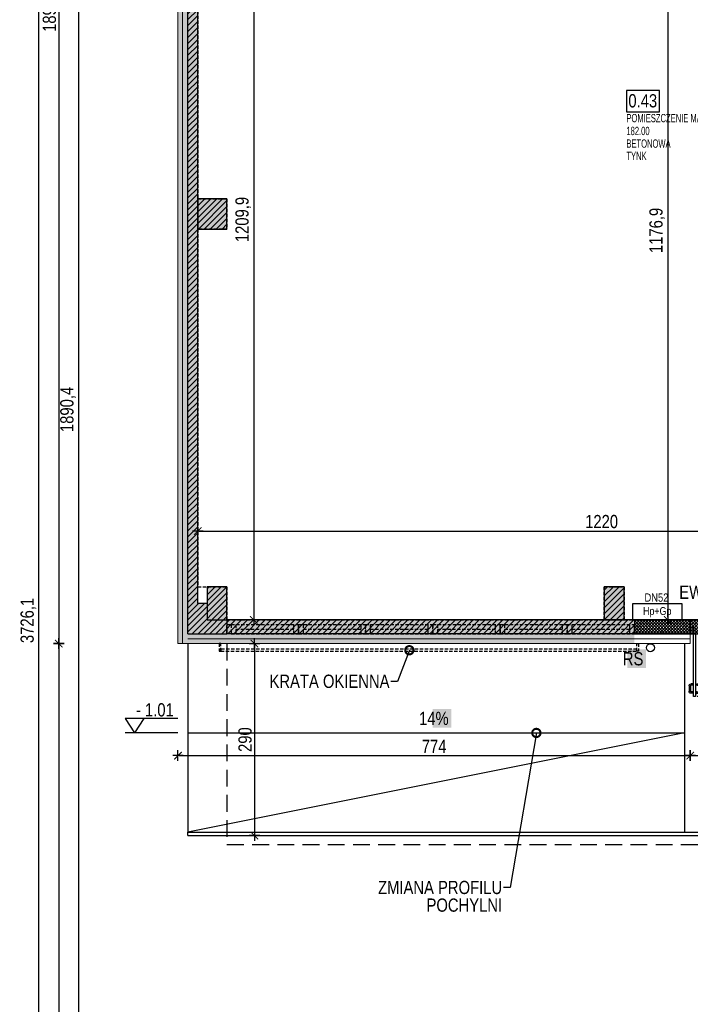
# Model space of a CAD drawing. Header units: millimetres. Extents: x 76192 to 88546, y 19309 to 25840.
# Tile 2 of 61: x 76192 to 77205, y 20811 to 22298. Entities that reach past the tile are written whole.
import ezdxf
from ezdxf import colors
from ezdxf.entities.mleader import LeaderData, LeaderLine
from ezdxf.enums import TextEntityAlignment as Align
from ezdxf.math import Vec2, Vec3

# ---------------------------------------------------------------- set-up
doc = ezdxf.new("R2010")
doc.units = ezdxf.units.MM
doc.set_wipeout_variables(frame=1)
doc.linetypes.add('DASHED', pattern=[0.75, 0.5, -0.25])
doc.linetypes.add('DASHEDX2', pattern=[38.1, 25.4, -12.7])
doc.layers.get('DEFPOINTS').update_dxf_attribs({"lineweight": 9})
for name, color, linetype in [('_HSA_HATCH_WYPEŁNIENIA_PRZEGRÓD', 205, 'Continuous'), ('_HSA_HYDRANTY', 20, 'Continuous'), ('_HSA_KOTY', 150, 'Continuous'), ('_HSA_NUMERACJA POMIESZCZEN', 43, 'Continuous'), ('_HSA_OPIS', 43, 'Continuous'), ('_HSA_PRZERYWANE', 153, 'DASHEDX2'), ('_HSA_SCHODY', 122, 'Continuous'), ('_HSA_STOLARKA_WEWNĘTRZNA', 132, 'Continuous'), ('_HSA_STOLARKA_ZEWNĘTRZNA', 132, 'Continuous'), ('_HSA_WIDOKOWE_CIENKIE', 8, 'Continuous'), ('_HSA_WYM_100', 141, 'Continuous'), ('_HSA_ŚCIANY_CIENKIE', 2, 'Continuous'), ('_HSA_ŚCIANY_KONSTRUKCYJNE', 3, 'Continuous'), ('_HSA_ŚCIANY_MUROWANE', 4, 'Continuous')]:
    doc.layers.add(name, color=color, linetype=linetype)
doc.layers.add('_HSA_IZOLACJA_TERMICZNA', color=2, linetype='Continuous', lineweight=5)
doc.layers.add('_HSA_NUMERACJA POMIESZCZEN POMOC', color=7, linetype='Continuous', true_color=0x38940a, plot=False)
doc.layers.add('_HSA_POWIERZCHNIA_UŻYTKOWA', color=115, linetype='DASHED', plot=False)
doc.styles.add('Arial', font='Arial.ttf')
doc.styles.add('ARIAL_100', font='Arial.ttf', dxfattribs={"width": 0.8, "height": 20})
doc.styles.add('ARIAL_30', font='Arial.ttf', dxfattribs={"width": 0.8, "height": 7})
doc.styles.add('ARIAL_50', font='Arial Narrow.ttf', dxfattribs={"width": 0.8, "height": 10})
doc.linetypes.add('BATTING', pattern='A,0.00254,-2.54,[134,ltypeshp.shx,S=2.54,R=0,X=-2.54,Y=0],-5.08,[134,ltypeshp.shx,S=2.54,R=180,X=2.54,Y=0],-2.54', length=10.16254)
doc.dimstyles.new('WYM_WEWN_100', dxfattribs={"dimtxt": 20, "dimasz": 2, "dimexe": 10, "dimexo": 0, "dimgap": 4, "dimtad": 1, "dimdec": 1, "dimrnd": 0.1, "dimtxsty": 'ARIAL_100', "dimblk": 'Wym-03', "dimcen": 0, "dimdle": 10, "dimse1": 1, "dimse2": 1, "dimclrt": 256, "dimazin": 2, "dimtfac": 1, "dimtdec": 1, "dimtix": 1, "dimtmove": 2, "dimatfit": 0, "dimfxl": 1, "dimtolj": 1, "dimtzin": 0, "dimarcsym": 0})

# ---------------------------------------------------------------- blocks, each defined once
blk = doc.blocks.new('*U410')
at = {"linetype": 'ByBlock', "ltscale": 10}
for p, q in [((0, 14), (101.5, 14)), ((0, 0), (0, 14)), ((0, 0), (101.5, 0)), ((7, 0), (7, 14)), ((7, 7), (94.5, 7)), ((94.5, 14), (94.5, 0)), ((101.5, 14), (101.5, 0))]:
    blk.add_line(p, q, dxfattribs=at)
blk = doc.blocks.new('*U411')
at = {"linetype": 'ByBlock', "ltscale": 10}
for p, q in [((0, 14), (101.5, 14)), ((0, 0), (0, 14)), ((0, 0), (101.5, 0)), ((7, 0), (7, 14)), ((7, 7), (94.5, 7)), ((94.5, 14), (94.5, 0)), ((101.5, 14), (101.5, 0))]:
    blk.add_line(p, q, dxfattribs=at)
blk = doc.blocks.new('*U412')
at = {"linetype": 'ByBlock', "ltscale": 10}
for p, q in [((0, 14), (101.5, 14)), ((0, 0), (0, 14)), ((0, 0), (101.5, 0)), ((7, 0), (7, 14)), ((7, 7), (94.5, 7)), ((94.5, 14), (94.5, 0)), ((101.5, 14), (101.5, 0))]:
    blk.add_line(p, q, dxfattribs=at)
blk = doc.blocks.new('*U413')
at = {"linetype": 'ByBlock', "ltscale": 10}
for p, q in [((0, 14), (101.5, 14)), ((0, 0), (0, 14)), ((0, 0), (101.5, 0)), ((7, 0), (7, 14)), ((7, 7), (94.5, 7)), ((94.5, 14), (94.5, 0)), ((101.5, 14), (101.5, 0))]:
    blk.add_line(p, q, dxfattribs=at)
blk = doc.blocks.new('*U414')
at = {"linetype": 'ByBlock', "ltscale": 10}
for p, q in [((0, 14), (101.5, 14)), ((0, 0), (0, 14)), ((0, 0), (101.5, 0)), ((7, 0), (7, 14)), ((7, 7), (94.5, 7)), ((94.5, 14), (94.5, 0)), ((101.5, 14), (101.5, 0))]:
    blk.add_line(p, q, dxfattribs=at)
blk = doc.blocks.new('*U403')
at = {"linetype": 'ByBlock', "ltscale": 10}
for p, q in [((0, 14), (101.5, 14)), ((0, 0), (0, 14)), ((0, 0), (101.5, 0)), ((7, 0), (7, 14)), ((7, 7), (94.5, 7)), ((94.5, 14), (94.5, 0)), ((101.5, 14), (101.5, 0))]:
    blk.add_line(p, q, dxfattribs=at)
blk = doc.blocks.new('NUMERACJA_POMIESZCZEŃ_200')
blk.add_lwpolyline([(50, 31.9), (0, 31.9), (0, 0), (50, 0)], close=True)
at = {"style": 'ARIAL_100', "width": 0.8}
blk.add_attdef('OPIS_TABELKA', (3, 6.5), '', height=20, dxfattribs=at)
at = {"layer": '_HSA_NUMERACJA POMIESZCZEN POMOC', "style": 'ARIAL_50', "width": 0.8}
for tag, p in [('NAZWA', (0, -15.9)), ('POWIERZCHNIA', (0, -35.3)), ('POSADZKA', (0, -54.4)), ('SUFIT', (0, -73.1))]:
    blk.add_attdef(tag, p, '', height=12.5, dxfattribs=at)
blk = doc.blocks.new('hydrant+gasnica')
blk.add_wipeout([(0, 25), (74, 25), (74, 0), (0, 0)])
blk.add_lwpolyline([(0, 25), (74, 25), (74, 0), (0, 0), (0, 25)])
at = {"style": 'Arial', "width": 0.8}
blk.add_text('Hp+Gp', height=12, dxfattribs=at).set_placement((37, 7.5), align=Align.CENTER)
blk = doc.blocks.new('KOTA')
for p in [(-28, 43.4), (28, 43.4)]:
    blk.add_line(p, (0, 0))
blk.add_lwpolyline([(131.6, 43.4), (-28, 43.4)])
at = {"style": 'Arial', "width": 0.8}
blk.add_attdef('0000', (4.6, 49.9), '', height=40, dxfattribs=at)
blk = doc.blocks.new('*U525')
for p, q in [((4.2, 90), (1.1, 90)), ((4.2, 91.25), (5, 91.25)), ((4.2, 86.75), (4.2, 91.25)), ((8.725, 91.25), (7.925, 91.25)), ((8.725, 86.75), (8.725, 91.25)), ((8.725, 90), (11.825, 90)), ((-1.9, 78.86), (-1.9, 87)), ((0.1, 78.86), (0.1, 87)), ((4.2, 88), (1.1, 88)), ((3.2, 77.86), (1.1, 77.86)), ((3.2, 75.86), (1.1, 75.86)), ((3.2, 75.86), (3.2, 77.86)), ((5, 86.75), (4.2, 86.75)), ((7.925, 86.75), (8.725, 86.75)), ((8.725, 88), (11.825, 88)), ((9.725, 75.86), (9.725, 77.86)), ((9.725, 77.86), (11.825, 77.86)), ((9.725, 75.86), (11.825, 75.86)), ((12.825, 78.86), (12.825, 87)), ((14.825, 78.86), (14.825, 87))]:
    blk.add_line(p, q)
for points in [[(5, 0), (7.925, 0), (7.925, 95), (5, 95)], [(1, 0), (1, -10), (5, -10), (5, 0)], [(100, 0), (100, -10), (104, -10), (104, 0)]]:
    blk.add_lwpolyline(points, close=True)
for points in [[(0, 0), (0, -10)], [(105, 0), (105, -10)]]:
    blk.add_lwpolyline(points)
for centre, radius, start, end in [((1.1, 87), 3, 90, 180), ((11.825, 87), 3, 0, 90), ((1.1, 78.86), 3, 180, 270), ((1.1, 87), 1, 90, 180), ((1.1, 78.86), 1, 180, 270), ((11.825, 87), 1, 0, 90), ((11.825, 78.86), 3, 270, 0), ((11.825, 78.86), 1, 270, 0)]:
    blk.add_arc(centre, radius, start, end)
at = {"linetype": 'DASHED', "ltscale": 25}
blk.add_arc((5, 0), 95, 0, 90, dxfattribs=at)
blk = doc.blocks.new('_DotSmall')
at = {"color": 0, "linetype": 'ByBlock', "const_width": 0.5}
blk.add_lwpolyline([(-0.0625, 0, 1), (0.0625, 0, 1)], format="xyb", close=True, dxfattribs=at)
blk = doc.blocks.new('Wym-03')
for p, q in [((-4, 0), (4, 0)), ((0, 4), (0, -4))]:
    blk.add_line(p, q)
blk.add_lwpolyline([(-2.83, -2.83, 0.8, 0.8, 0), (2.83, 2.83, 0.05, 0.05, 0)], format="xyseb")
blk = doc.blocks.new('*D693')
at = {"layer": '_HSA_WYM_100', "color": 0, "lineweight": -2}
blk.add_line((78045.8, 19377.4), (77122.8, 19377.4), dxfattribs=at)
at = {"layer": 'DEFPOINTS', "color": 0}
for p in [(77120.8, 21370.5), (78047.8, 21370.5), (77120.8, 19377.4)]:
    blk.add_point(p, dxfattribs=at)
at = {"layer": '_HSA_WYM_100', "color": 0, "lineweight": -2, "xscale": 2, "yscale": 2, "zscale": 2, "rotation": 180}
blk.add_blockref('Wym-03', (77120.8, 19377.4), dxfattribs=at)
at = {"layer": '_HSA_WYM_100', "color": 0, "lineweight": -2, "xscale": 2, "yscale": 2, "zscale": 2}
blk.add_blockref('Wym-03', (78047.8, 19377.4), dxfattribs=at)
at = {"layer": '_HSA_WYM_100', "insert": (77584.3, 19391.6), "char_height": 20, "attachment_point": 5, "style": 'ARIAL_100'}
blk.add_mtext('\\A1;927', dxfattribs=at)
blk = doc.blocks.new('*D694')
at = {"layer": '_HSA_WYM_100', "color": 0, "lineweight": -2}
blk.add_line((77118.8, 19377.4), (76433.3, 19377.4), dxfattribs=at)
at = {"layer": 'DEFPOINTS', "color": 0}
for p in [(77120.8, 21370.5), (76431.3, 21355.5), (76431.3, 19377.4)]:
    blk.add_point(p, dxfattribs=at)
at = {"layer": '_HSA_WYM_100', "color": 0, "lineweight": -2, "xscale": 2, "yscale": 2, "zscale": 2, "rotation": 180}
blk.add_blockref('Wym-03', (76431.3, 19377.4), dxfattribs=at)
at = {"layer": '_HSA_WYM_100', "color": 0, "lineweight": -2, "xscale": 2, "yscale": 2, "zscale": 2}
blk.add_blockref('Wym-03', (77120.8, 19377.4), dxfattribs=at)
at = {"layer": '_HSA_WYM_100', "insert": (76776.1, 19393.4), "char_height": 20, "attachment_point": 5, "style": 'ARIAL_100'}
blk.add_mtext('\\A1;689,5', dxfattribs=at)
blk = doc.blocks.new('*D697')
at = {"layer": '_HSA_WYM_100', "color": 0, "lineweight": -2}
blk.add_line((86737.3, 19347.4), (76433.3, 19347.4), dxfattribs=at)
at = {"layer": 'DEFPOINTS', "color": 0}
for p in [(76431.3, 21355.5), (86739.3, 19527.4), (76431.3, 19347.4)]:
    blk.add_point(p, dxfattribs=at)
at = {"layer": '_HSA_WYM_100', "color": 0, "lineweight": -2, "xscale": 2, "yscale": 2, "zscale": 2, "rotation": 180}
blk.add_blockref('Wym-03', (76431.3, 19347.4), dxfattribs=at)
at = {"layer": '_HSA_WYM_100', "color": 0, "lineweight": -2, "xscale": 2, "yscale": 2, "zscale": 2}
blk.add_blockref('Wym-03', (86739.3, 19347.4), dxfattribs=at)
at = {"layer": '_HSA_WYM_100', "insert": (81585.3, 19361.6), "char_height": 20, "attachment_point": 5, "style": 'ARIAL_100'}
blk.add_mtext('\\A1;10308', dxfattribs=at)
blk = doc.blocks.new('*D726')
at = {"layer": '_HSA_WYM_100', "color": 0, "lineweight": -2}
blk.add_line((76281.3, 20766.1), (76281.3, 22652.5), dxfattribs=at)
at = {"layer": 'DEFPOINTS', "color": 0}
for p in [(76281.3, 22654.5), (76431.3, 22654.5), (86739.3, 20764.1)]:
    blk.add_point(p, dxfattribs=at)
at = {"layer": '_HSA_WYM_100', "color": 0, "lineweight": -2, "xscale": 2, "yscale": 2, "zscale": 2}
for p, rotation in [((76281.3, 22654.5), 90), ((76281.3, 20764.1), 270)]:
    blk.add_blockref('Wym-03', p, dxfattribs=dict(at, rotation=rotation))
at = {"layer": '_HSA_WYM_100', "insert": (76265.3, 21709.3), "char_height": 20, "attachment_point": 5, "rotation": 90, "style": 'ARIAL_100'}
blk.add_mtext('\\A1;1890,4', dxfattribs=at)
blk = doc.blocks.new('*D729')
at = {"layer": '_HSA_WYM_100', "color": 0, "lineweight": -2}
blk.add_line((76251.3, 23251.5), (76251.3, 21357.5), dxfattribs=at)
at = {"layer": 'DEFPOINTS', "color": 0}
for p in [(76431.3, 23253.5), (76251.3, 21355.5), (76431.3, 21355.5)]:
    blk.add_point(p, dxfattribs=at)
at = {"layer": '_HSA_WYM_100', "color": 0, "lineweight": -2, "xscale": 2, "yscale": 2, "zscale": 2}
for p, rotation in [((76251.3, 23253.5), 90), ((76251.3, 21355.5), 270)]:
    blk.add_blockref('Wym-03', p, dxfattribs=dict(at, rotation=rotation))
at = {"layer": '_HSA_WYM_100', "insert": (76237.1, 22304.5), "char_height": 20, "attachment_point": 5, "rotation": 90, "style": 'ARIAL_100'}
blk.add_mtext('\\A1;1898', dxfattribs=at)
blk = doc.blocks.new('*D730')
at = {"layer": '_HSA_WYM_100', "color": 0, "lineweight": -2}
blk.add_line((76251.3, 21353.5), (76251.3, 19529.4), dxfattribs=at)
at = {"layer": 'DEFPOINTS', "color": 0}
for p in [(76431.3, 21355.5), (76251.3, 19527.4), (86739.3, 19527.4)]:
    blk.add_point(p, dxfattribs=at)
at = {"layer": '_HSA_WYM_100', "color": 0, "lineweight": -2, "xscale": 2, "yscale": 2, "zscale": 2}
for p, rotation in [((76251.3, 21355.5), 90), ((76251.3, 19527.4), 270)]:
    blk.add_blockref('Wym-03', p, dxfattribs=dict(at, rotation=rotation))
at = {"layer": '_HSA_WYM_100', "insert": (76235.3, 20441.5), "char_height": 20, "attachment_point": 5, "rotation": 90, "style": 'ARIAL_100'}
blk.add_mtext('\\A1;1828,1', dxfattribs=at)
blk = doc.blocks.new('*D723')
at = {"layer": '_HSA_WYM_100', "color": 0, "lineweight": -2}
blk.add_line((76221.3, 19529.4), (76221.3, 23251.5), dxfattribs=at)
at = {"layer": 'DEFPOINTS', "color": 0}
for p in [(76221.3, 23253.5), (76251.3, 23253.5), (76251.3, 19527.4)]:
    blk.add_point(p, dxfattribs=at)
at = {"layer": '_HSA_WYM_100', "color": 0, "lineweight": -2, "xscale": 2, "yscale": 2, "zscale": 2}
for p, rotation in [((76221.3, 23253.5), 89.99999999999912), ((76221.3, 19527.4), 269.9999999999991)]:
    blk.add_blockref('Wym-03', p, dxfattribs=dict(at, rotation=rotation))
at = {"layer": '_HSA_WYM_100', "insert": (76205.3, 21390.5), "char_height": 20, "attachment_point": 5, "rotation": 90, "style": 'ARIAL_100'}
blk.add_mtext('\\A1;3726,1', dxfattribs=at)
blk = doc.blocks.new('*D731')
at = {"layer": '_HSA_WYM_100', "color": 0, "lineweight": -2}
blk.add_line((76433.3, 21186.3), (77203.3, 21186.3), dxfattribs=at)
at = {"layer": 'DEFPOINTS', "color": 0}
for p in [(76431.3, 21355.5), (77205.3, 21355.5), (77205.3, 21186.3)]:
    blk.add_point(p, dxfattribs=at)
at = {"layer": '_HSA_WYM_100', "color": 0, "lineweight": -2, "xscale": 2, "yscale": 2, "zscale": 2}
for p, rotation in [((76431.3, 21186.3), 179.9999999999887), ((77205.3, 21186.3), 359.9999999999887)]:
    blk.add_blockref('Wym-03', p, dxfattribs=dict(at, rotation=rotation))
at = {"layer": '_HSA_WYM_100', "insert": (76818.3, 21200.3), "char_height": 20, "attachment_point": 5, "style": 'ARIAL_100'}
blk.add_mtext('\\A1;774', dxfattribs=at)
blk = doc.blocks.new('*D732')
at = {"layer": '_HSA_WYM_100', "color": 0, "lineweight": -2}
blk.add_line((77207.3, 21186.3), (77308.3, 21186.3), dxfattribs=at)
at = {"layer": 'DEFPOINTS', "color": 0}
for p in [(77205.3, 21355.5), (77310.3, 21355.5), (77310.3, 21186.3)]:
    blk.add_point(p, dxfattribs=at)
at = {"layer": '_HSA_WYM_100', "color": 0, "lineweight": -2, "xscale": 2, "yscale": 2, "zscale": 2}
for p, rotation in [((77205.3, 21186.3), 179.9999999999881), ((77310.3, 21186.3), 359.9999999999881)]:
    blk.add_blockref('Wym-03', p, dxfattribs=dict(at, rotation=rotation))
at = {"layer": '_HSA_WYM_100', "insert": (77257.8, 21200.5), "char_height": 20, "attachment_point": 5, "style": 'ARIAL_100'}
blk.add_mtext('\\A1;105', dxfattribs=at)
blk = doc.blocks.new('*U832')
at = {"linetype": 'ByBlock', "ltscale": 10}
for points in [[(-3.1, 0), (-6, 0), (-6, 11.4), (-3.1, 11.4)], [(-3.1, 11.4), (625, 11.4), (625, 8.2), (-3.1, 8.2)], [(627.5, 11.4), (625, 11.4), (625, 0), (627.5, 0)]]:
    blk.add_lwpolyline(points, close=True, dxfattribs=at)
blk = doc.blocks.new('*D1050')
at = {"layer": '_HSA_WYM_100', "color": 0, "lineweight": -2}
blk.add_line((76545.9, 22599.1), (76545.9, 21393.2), dxfattribs=at)
at = {"layer": 'DEFPOINTS', "color": 0}
for p in [(76505.3, 22601.1), (76505.3, 21391.2), (76545.9, 21391.2)]:
    blk.add_point(p, dxfattribs=at)
at = {"layer": '_HSA_WYM_100', "color": 0, "lineweight": -2, "xscale": 2, "yscale": 2, "zscale": 2}
for p, rotation in [((76545.9, 22601.1), 90), ((76545.9, 21391.2), 270)]:
    blk.add_blockref('Wym-03', p, dxfattribs=dict(at, rotation=rotation))
at = {"layer": '_HSA_WYM_100', "insert": (76529.9, 21996.2), "char_height": 20, "attachment_point": 5, "rotation": 90, "style": 'ARIAL_100'}
blk.add_mtext('\\A1;1209,9', dxfattribs=at)
blk = doc.blocks.new('*D1052')
at = {"layer": '_HSA_WYM_100', "color": 0, "lineweight": -2}
blk.add_line((77171.3, 22566.1), (77171.3, 21393.2), dxfattribs=at)
at = {"layer": 'DEFPOINTS', "color": 0}
for p in [(77105.3, 22568.1), (77171.3, 21391.2), (77171.3, 21391.2)]:
    blk.add_point(p, dxfattribs=at)
at = {"layer": '_HSA_WYM_100', "color": 0, "lineweight": -2, "xscale": 2, "yscale": 2, "zscale": 2}
for p, rotation in [((77171.3, 22568.1), 90), ((77171.3, 21391.2), 270)]:
    blk.add_blockref('Wym-03', p, dxfattribs=dict(at, rotation=rotation))
at = {"layer": '_HSA_WYM_100', "insert": (77155.3, 21979.7), "char_height": 20, "attachment_point": 5, "rotation": 90, "style": 'ARIAL_100'}
blk.add_mtext('\\A1;1176,9', dxfattribs=at)
blk = doc.blocks.new('*D1057')
at = {"layer": '_HSA_WYM_100', "color": 0, "lineweight": -2}
blk.add_line((76546.9, 21353.5), (76546.9, 21067.5), dxfattribs=at)
at = {"layer": 'DEFPOINTS', "color": 0}
for p in [(76446.3, 21355.5), (76446.3, 21065.5), (76546.9, 21065.5)]:
    blk.add_point(p, dxfattribs=at)
at = {"layer": '_HSA_WYM_100', "color": 0, "lineweight": -2, "xscale": 2, "yscale": 2, "zscale": 2}
for p, rotation in [((76546.9, 21355.5), 90), ((76546.9, 21065.5), 270)]:
    blk.add_blockref('Wym-03', p, dxfattribs=dict(at, rotation=rotation))
at = {"layer": '_HSA_WYM_100', "insert": (76532.7, 21210.5), "char_height": 20, "attachment_point": 5, "rotation": 90, "style": 'ARIAL_100'}
blk.add_mtext('\\A1;290', dxfattribs=at)
blk = doc.blocks.new('*D1058')
at = {"layer": '_HSA_WYM_100', "color": 0, "lineweight": -2}
blk.add_line((76463.3, 21525.6), (77679.3, 21525.6), dxfattribs=at)
at = {"layer": 'DEFPOINTS', "color": 0}
for p in [(77681.3, 21525.6), (76461.3, 21416.2), (77681.3, 21416.2)]:
    blk.add_point(p, dxfattribs=at)
at = {"layer": '_HSA_WYM_100', "color": 0, "lineweight": -2, "xscale": 2, "yscale": 2, "zscale": 2}
for p, rotation in [((76461.3, 21525.6), 180.000000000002), ((77681.3, 21525.6), 2.050237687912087e-12)]:
    blk.add_blockref('Wym-03', p, dxfattribs=dict(at, rotation=rotation))
at = {"layer": '_HSA_WYM_100', "insert": (77071.3, 21539.8), "char_height": 20, "attachment_point": 5, "style": 'ARIAL_100'}
blk.add_mtext('\\A1;1220', dxfattribs=at)

msp = doc.modelspace()

# ---------------------------------------------------------------- hatches: boundary and pattern name
at = {"layer": '_HSA_HATCH_WYPEŁNIENIA_PRZEGRÓD'}
h = msp.add_hatch(color=256, dxfattribs=at)
h.paths.add_polyline_path([(76484.33, 23166.14), (76475.33, 23166.14), (76475.33, 23216.14), (76490.33, 23216.14), (76490.33, 23253.53), (76431.33, 23253.53), (76431.33, 22814.53), (76484.33, 22814.53)])
h.paths.add_polyline_path([(76461.33, 22627.39), (76484.33, 22627.39), (76484.33, 22654.53), (76431.33, 22654.53), (76431.33, 21355.53), (76505.33, 21355.53), (76505.33, 21391.25), (76475.33, 21391.25), (76475.33, 21416.25), (76461.33, 21416.25)])
h.paths.add_polyline_path([(77105.33, 21441.25), (77075.33, 21441.25), (77075.33, 21391.25), (77105.33, 21391.25)])
h.paths.add_polyline_path([(76505.33, 21441.25), (76475.33, 21441.25), (76475.33, 21391.25), (76505.33, 21391.25)], flags=17)
h.paths.add_polyline_path([(76505.33, 22027.39), (76461.33, 22027.39), (76461.33, 21981.67), (76505.33, 21981.67)], flags=17)
h.paths.add_polyline_path([(76505.33, 22627.39), (76461.33, 22627.39), (76461.33, 22581.67), (76505.33, 22581.67)], flags=17)
h.paths.add_polyline_path([(76505.33, 23216.14), (76475.33, 23216.14), (76475.33, 23166.14), (76484.33, 23166.14), (76505.33, 23166.14)])
h.paths.add_polyline_path([(77105.33, 23216.14), (77075.33, 23216.14), (77075.33, 23166.14), (77105.33, 23166.14)])
h.paths.add_polyline_path([(77112.33, 22619.11), (77075.33, 22619.11), (77075.33, 22568.14), (77112.33, 22568.14)])
h.paths.add_polyline_path([(77075.33, 22619.11), (76709.33, 22619.11), (76709.33, 22654.53), (76684.33, 22654.53), (76684.33, 22619.11), (76505.33, 22619.11), (76505.33, 22601.11), (76696.33, 22601.11), (77075.33, 22601.11)])
h.paths.add_polyline_path([(76709.33, 22864.11), (76484.33, 22864.11), (76484.33, 22839.11), (76684.33, 22839.11), (76684.33, 22804.53), (76709.33, 22804.53)])
h.paths.add_polyline_path([(77099.33, 23166.14), (77081.33, 23166.14), (77081.33, 22619.11), (77099.33, 22619.11)])
h.paths.add_polyline_path([(77120.83, 21355.53), (77120.83, 21391.25), (76505.33, 21391.25), (76505.33, 21355.53)])
h = msp.add_hatch(dxfattribs=at)
h.set_pattern_fill('ANSI31', color=256, scale=2, style=0)
h.set_pattern_definition([(45, (16000, 0), (-4.49012806, 4.49012806), [])])
h.paths.add_polyline_path([(76484.33, 23166.14), (76475.33, 23166.14), (76475.33, 23216.14), (76490.33, 23216.14), (76490.33, 23238.53), (76446.33, 23238.53), (76446.33, 22814.53), (76484.33, 22814.53)])
h.paths.add_polyline_path([(76461.33, 22627.39), (76484.33, 22627.39), (76484.33, 22654.53), (76446.33, 22654.53), (76446.33, 21370.53), (76505.33, 21370.53), (76505.33, 21391.25), (76475.33, 21391.25), (76475.33, 21416.25), (76461.33, 21416.25)])
h.paths.add_polyline_path([(77105.33, 21441.25), (77075.33, 21441.25), (77075.33, 21391.25), (77105.33, 21391.25)])
h.paths.add_polyline_path([(76505.33, 21441.25), (76475.33, 21441.25), (76475.33, 21391.25), (76505.33, 21391.25)], flags=17)
h.paths.add_polyline_path([(76505.33, 22027.39), (76461.33, 22027.39), (76461.33, 21981.67), (76505.33, 21981.67)], flags=17)
h.paths.add_polyline_path([(76505.33, 22627.39), (76461.33, 22627.39), (76461.33, 22581.67), (76505.33, 22581.67)], flags=17)
h.paths.add_polyline_path([(76505.33, 23216.14), (76475.33, 23216.14), (76475.33, 23166.14), (76484.33, 23166.14), (76505.33, 23166.14)])
h.paths.add_polyline_path([(77105.33, 23216.14), (77075.33, 23216.14), (77075.33, 23166.14), (77105.33, 23166.14)])
h.paths.add_polyline_path([(77112.33, 22619.11), (77075.33, 22619.11), (77075.33, 22568.14), (77112.33, 22568.14)])
h.paths.add_polyline_path([(77075.33, 22619.11), (76709.33, 22619.11), (76709.33, 22654.53), (76684.33, 22654.53), (76684.33, 22619.11), (76505.33, 22619.11), (76505.33, 22601.11), (76696.33, 22601.11), (77075.33, 22601.11)])
h.paths.add_polyline_path([(76709.33, 22864.11), (76484.33, 22864.11), (76484.33, 22839.11), (76684.33, 22839.11), (76684.33, 22804.53), (76709.33, 22804.53)])
h.paths.add_polyline_path([(77099.33, 23166.14), (77081.33, 23166.14), (77081.33, 22619.11), (77099.33, 22619.11)])
h.paths.add_polyline_path([(77205.33, 21370.53), (77205.33, 21391.25), (76505.33, 21391.25), (76505.33, 21370.53)])
h.paths.add_polyline_path([(77310.33, 21391.25), (77310.33, 21370.53), (77360.33, 21370.53), (77360.33, 21391.25)])

# ---------------------------------------------------------------- linework, layer by layer
at = {"layer": '_HSA_IZOLACJA_TERMICZNA', "ltscale": 0.1}
for p, q in [((76431.33, 21355.53), (76431.33, 22654.53)), ((77205.33, 21355.53), (77205.33, 21370.53)), ((76431.33, 21355.53), (77205.33, 21355.53))]:
    msp.add_line(p, q, dxfattribs=at)
at = {"layer": '_HSA_IZOLACJA_TERMICZNA', "linetype": 'BATTING', "ltscale": 0.1}
for p, q in [((76438.33, 21355.53), (76438.33, 22654.53)), ((76446.33, 21362.53), (77205.33, 21362.53))]:
    msp.add_line(p, q, dxfattribs=at)
at = {"layer": '_HSA_KOTY'}
msp.add_line((76431.33, 21220.53), (76351.53, 21220.53), dxfattribs=at)
at = {"layer": '_HSA_PRZERYWANE'}
msp.add_lwpolyline([(76505.33, 21355.53), (76505.33, 21052.11), (86739.33, 21052.11)], dxfattribs=at)
at = {"layer": '_HSA_SCHODY'}
for p, q in [((76446.33, 21355.53), (76446.33, 21070.53)), ((77196.33, 21355.53), (77196.33, 21070.53)), ((76446.33, 21220.53), (77196.33, 21220.53)), ((77196.33, 21220.53), (76446.33, 21070.53)), ((76446.33, 21070.53), (79295.83, 21070.53)), ((76446.33, 21065.53), (76446.33, 21070.53)), ((76446.33, 21065.53), (78900.83, 21065.53))]:
    msp.add_line(p, q, dxfattribs=at)
at = {"layer": '_HSA_STOLARKA_ZEWNĘTRZNA', "linetype": 'DASHED', "ltscale": 10}
msp.add_lwpolyline([(76511.83, 21370.53), (76505.33, 21370.53), (76505.33, 21384.53), (76511.83, 21384.53)], close=True, dxfattribs=at)
at = {"layer": '_HSA_ŚCIANY_CIENKIE'}
msp.add_circle((77145.08, 21349.35), 6, dxfattribs=at)
at = {"layer": '_HSA_ŚCIANY_KONSTRUKCYJNE'}
for points in [[(76461.33, 21981.67), (76505.33, 21981.67), (76505.33, 22027.39), (76461.33, 22027.39)], [(76475.33, 21391.25), (76505.33, 21391.25), (76505.33, 21441.25), (76475.33, 21441.25)], [(77075.33, 21391.25), (77105.33, 21391.25), (77105.33, 21441.25), (77075.33, 21441.25)]]:
    msp.add_lwpolyline(points, close=True, dxfattribs=at)
at = {"layer": '_HSA_ŚCIANY_MUROWANE', "ltscale": 0.07}
for p, q in [((76446.33, 21370.53), (76446.33, 22654.53)), ((76461.33, 21416.25), (76461.33, 22627.39)), ((76475.33, 21416.25), (76461.33, 21416.25)), ((76505.33, 21391.25), (76505.33, 21370.53)), ((77205.33, 21370.53), (77205.33, 21391.25)), ((76446.33, 21370.53), (76505.33, 21370.53)), ((77205.33, 21370.53), (76505.33, 21370.53))]:
    msp.add_line(p, q, dxfattribs=at)

# ---------------------------------------------------------------- block references
at = {"layer": '_HSA_KOTY', "xscale": 0.5, "yscale": 0.5, "zscale": 0.5}
msp.add_blockref('KOTA', (76365.53, 21220.53), dxfattribs=at).add_auto_attribs({'0000': '- 1.01'})
at = {"layer": '_HSA_NUMERACJA POMIESZCZEN', "linetype": 'Continuous'}
msp.add_blockref('NUMERACJA_POMIESZCZEŃ_200', (77108.76, 22159.08), dxfattribs=at).add_auto_attribs({'SUFIT': 'TYNK', 'POSADZKA': 'BETONOWA', 'POWIERZCHNIA': '182.00', 'NAZWA': 'POMIESZCZENIE MAGAZYNOWE', 'OPIS_TABELKA': '0.43'})
at = {"layer": '_HSA_STOLARKA_WEWNĘTRZNA', "xscale": -1, "rotation": 180}
msp.add_blockref('*U525', (77205.33, 21370.53), dxfattribs=at)
at = {"layer": '_HSA_STOLARKA_ZEWNĘTRZNA', "linetype": 'DASHED', "ltscale": 10, "xscale": -1, "rotation": 180}
for name, p in [('*U403', (76511.83, 21384.53)), ('*U414', (76613.33, 21384.53)), ('*U413', (76714.83, 21384.53)), ('*U412', (76816.33, 21384.53)), ('*U411', (76917.83, 21384.53))]:
    msp.add_blockref(name, p, dxfattribs=at)
at = {"layer": '_HSA_WIDOKOWE_CIENKIE', "linetype": 'DASHED', "ltscale": 10, "xscale": -1, "rotation": 180}
msp.add_blockref('*U832', (76499.33, 21355.53), dxfattribs=at)

# ---------------------------------------------------------------- texts
at = {"layer": '_HSA_OPIS', "char_height": 20, "attachment_point": 3, "style": 'ARIAL_100', "bg_fill": 1, "box_fill_scale": 1.2, "bg_fill_color": 256, "bg_fill_true_color": 16777214, "bg_fill_transparency": 0}
for s, insert in [('RS', (77134.43, 21342.63)), ('14%', (76840.26, 21252.52))]:
    msp.add_mtext_dynamic_manual_height_columns(s, width=20, gutter_width=15, heights=[0], dxfattribs=dict(at, insert=insert))

# ---------------------------------------------------------------- dimensions: what is measured, and where the dimension line sits
at = {"layer": '_HSA_WYM_100'}
for p1, p2, distance, picture, middle in [((76251.33, 19527.42), (76251.33, 23253.53), 30, '*D723', (76205.31, 21390.48)), ((76431.33, 23253.53), (76431.33, 21355.53), -180, '*D729', (76237.11, 22304.53)), ((76446.33, 21355.53), (76446.33, 21065.53), 100.62, '*D1057', (76532.73, 21210.53)), ((76431.33, 21355.53), (77205.33, 21355.53), -169.2, '*D731', (76818.33, 21200.33))]:
    dim = msp.add_aligned_dim(p1=p1, p2=p2, distance=distance, dimstyle='WYM_WEWN_100', dxfattribs=at)
    dim.commit()
    dim.dimension.update_dxf_attribs({"geometry": picture, "text_midpoint": middle})
for base, p1, p2, angle, picture, middle in [((76545.92, 21391.25), (76505.33, 22601.11), (76505.33, 21391.25), 90, '*D1050', (76529.9, 21996.18)), ((76251.33, 19527.42), (76431.33, 21355.53), (86739.33, 19527.42), 90, '*D730', (76235.31, 20441.48)), ((77310.33, 21186.33), (77205.33, 21355.53), (77310.33, 21355.53), 180, '*D732', (77257.83, 21200.54))]:
    dim = msp.add_linear_dim(base=base, p1=p1, p2=p2, angle=angle, dimstyle='WYM_WEWN_100', dxfattribs=at)
    dim.commit()
    dim.dimension.update_dxf_attribs({"geometry": picture, "text_midpoint": middle})
for base, p1, p2, picture, middle in [((76431.33, 19377.42), (77120.83, 21370.53), (76431.33, 21355.53), '*D694', (76776.08, 19393.44)), ((77120.83, 19377.42), (78047.83, 21370.53), (77120.83, 21370.53), '*D693', (77584.33, 19391.64)), ((76431.33, 19347.42), (86739.33, 19527.42), (76431.33, 21355.53), '*D697', (81585.33, 19361.64))]:
    dim = msp.add_linear_dim(base=base, p1=p1, p2=p2, dimstyle='WYM_WEWN_100', dxfattribs=at)
    dim.commit()
    dim.dimension.update_dxf_attribs({"geometry": picture, "text_midpoint": middle})

# ---------------------------------------------------------------- leaders
at = {"layer": '_HSA_OPIS'}
ml = msp.add_multileader_mtext('Standard', dxfattribs=at)
ml.set_content('KRATA OKIENNA', color=256, style='ARIAL_100')
ml.set_leader_properties()
ml.set_arrow_properties(name='DOTSMALL')
ml.build(insert=Vec2(0, 0))
ml.multileader.update_dxf_attribs({"dogleg_length": 10, "arrow_head_size": 25})
ctx = ml.context
ctx.base_point, ctx.char_height, ctx.arrow_head_size, ctx.plane_origin = Vec3(76569.17, 21298.46), 20, 25, Vec3(76018.34, 22156.82)
ctx.text_align_type = 2
notes = []
notes.append((ctx, [(0, (1, 1, 0), (76762.9, 21298.46), (-1, 0), 10, [(0, [(76780.88, 21345.54)], 0, [])])]))
ctx.mtext.insert, ctx.mtext.width, ctx.mtext.defined_height, ctx.mtext.alignment, ctx.mtext.line_spacing_factor = Vec3(76750.9, 21308.64), 329.0821, 173.28, 3, 0.8
ml = msp.add_multileader_mtext('Standard', dxfattribs=at)
ml.set_content('KRATA OKIENNA', color=256, style='ARIAL_100')
ml.set_leader_properties()
ml.set_arrow_properties(name='DOTSMALL')
ml.build(insert=Vec2(0, 0))
ml.multileader.update_dxf_attribs({"dogleg_length": 10, "arrow_head_size": 25})
ctx = ml.context
ctx.base_point, ctx.char_height, ctx.arrow_head_size, ctx.plane_origin = Vec3(76569.17, 21298.46), 20, 25, Vec3(76018.34, 22156.82)
ctx.text_align_type = 2
notes.append((ctx, [(0, (1, 1, 0), (76762.9, 21298.46), (-1, 0), 10, [(0, [(76780.88, 21345.54)], 0, [])])]))
ctx.mtext.insert, ctx.mtext.width, ctx.mtext.defined_height, ctx.mtext.alignment, ctx.mtext.line_spacing_factor = Vec3(76750.9, 21308.64), 329.0821, 173.28, 3, 0.8
ml = msp.add_multileader_mtext('Standard', dxfattribs=at)
ml.set_content('ZMIANA PROFILU POCHYLNI', color=256, style='ARIAL_100')
ml.set_leader_properties()
ml.set_arrow_properties(name='DOTSMALL')
ml.build(insert=Vec2(0, 0))
ml.multileader.update_dxf_attribs({"dogleg_length": 10, "arrow_head_size": 25})
ctx = ml.context
ctx.base_point, ctx.char_height, ctx.arrow_head_size, ctx.plane_origin = Vec3(76733.77, 20986.95), 20, 25, Vec3(77058.99, 21664.49)
ctx.text_align_type = 2
notes.append((ctx, [(0, (1, 1, 0), (76933.05, 20986.95), (-1, 0), 10, [(2, [(76972.73, 21220.53)], 0, [])])]))
ctx.mtext.insert, ctx.mtext.width, ctx.mtext.defined_height, ctx.mtext.alignment, ctx.mtext.line_spacing_factor = Vec3(76921.05, 20997.12), 239.0298, 80.57, 3, 0.8
for ctx, leaders in notes:
    for number, flags, end, landing, length, lines in leaders:
        leader = LeaderData()
        leader.index, (leader.has_last_leader_line, leader.has_dogleg_vector, leader.attachment_direction) = number, flags
        leader.last_leader_point, leader.dogleg_vector, leader.dogleg_length = Vec3(end), Vec3(landing), length
        for number, points, colour, breaks in lines:
            line = LeaderLine()
            line.index, line.vertices, line.color, line.breaks = number, Vec3.list(points), colors.encode_raw_color(colour), breaks
            leader.lines.append(line)
        ctx.leaders.append(leader)

# ---------------------------------------------------------------- next in the draw order: block references
at = {"layer": '_HSA_HYDRANTY'}
msp.add_blockref('hydrant+gasnica', (77118.33, 21391.25), dxfattribs=at)

# ---------------------------------------------------------------- next in the draw order: hatches: boundary and pattern name
at = {"layer": '_HSA_HATCH_WYPEŁNIENIA_PRZEGRÓD'}
h = msp.add_hatch(dxfattribs=at)
h.set_pattern_fill('ANSI37', color=256)
h.set_pattern_definition([(45, (78044.8673, 21391.2478), (-2.245064, 2.245064), []), (135, (78044.8673, 21391.2478), (-2.245064, -2.245064), [])])
h.paths.add_polyline_path([(77120.83, 21370.53), (78047.83, 21370.53), (78047.83, 21391.25), (77120.83, 21391.25)])

# ---------------------------------------------------------------- next in the draw order: linework, layer by layer
at = {"layer": '_HSA_POWIERZCHNIA_UŻYTKOWA', "ltscale": 10}
msp.add_lwpolyline([(76461.33, 22581.67), (76461.33, 22027.39), (76505.33, 22027.39), (76505.33, 21981.67), (76461.33, 21981.67), (76461.33, 21441.25), (76505.33, 21441.25), (76505.33, 21391.25), (77075.33, 21391.25), (77075.33, 21441.25), (77105.33, 21441.25), (77105.33, 21391.25), (77675.33, 21391.25), (77675.33, 21441.25), (77681.33, 21441.25), (77681.33, 21838.39), (77668.54, 21838.39), (77668.54, 21884.11), (77681.33, 21884.11), (77681.33, 22278.39), (77668.54, 22278.39), (77668.54, 22627.39)], dxfattribs=at)
at = {"layer": '_HSA_STOLARKA_ZEWNĘTRZNA', "ltscale": 10, "const_width": 2}
msp.add_lwpolyline([(77120.83, 21384.53), (77120.83, 21370.53)], dxfattribs=at)
at = {"layer": '_HSA_ŚCIANY_MUROWANE', "ltscale": 0.07}
msp.add_line((77205.33, 21391.25), (76505.33, 21391.25), dxfattribs=at)
msp.add_lwpolyline([(77120.83, 21370.53), (78047.83, 21370.53), (78047.83, 21391.25), (77120.83, 21391.25)], close=True, dxfattribs=at)

# ---------------------------------------------------------------- next in the draw order: block references
at = {"layer": '_HSA_STOLARKA_ZEWNĘTRZNA', "linetype": 'DASHED', "ltscale": 10, "xscale": -1, "rotation": 180}
msp.add_blockref('*U410', (77019.33, 21384.53), dxfattribs=at)

# ---------------------------------------------------------------- next in the draw order: texts
at = {"layer": '_HSA_HYDRANTY', "insert": (77136.17, 21431.39), "char_height": 12.6, "attachment_point": 1, "style": 'ARIAL_30'}
msp.add_mtext_dynamic_manual_height_columns('DN52', width=259.9004, gutter_width=4050.38, heights=[0], dxfattribs=at)
at = {"layer": '_HSA_OPIS', "insert": (77188.62, 21443.15), "char_height": 20, "width": 68.872, "attachment_point": 1, "style": 'ARIAL_100'}
msp.add_mtext('EWAKUACJA', dxfattribs=at)

# ---------------------------------------------------------------- next in the draw order: dimensions: what is measured, and where the dimension line sits
at = {"layer": '_HSA_WYM_100'}
for base, p1, p2, angle, picture, middle in [((76281.33, 22654.53), (86739.33, 20764.14), (76431.33, 22654.53), 270, '*D726', (76265.31, 21709.33)), ((77171.31, 21391.25), (77105.33, 22568.14), (77171.31, 21391.25), 90, '*D1052', (77155.29, 21979.69))]:
    dim = msp.add_linear_dim(base=base, p1=p1, p2=p2, angle=angle, dimstyle='WYM_WEWN_100', dxfattribs=at)
    dim.commit()
    dim.dimension.update_dxf_attribs({"geometry": picture, "text_midpoint": middle})
dim = msp.add_aligned_dim(p1=(76461.33, 21416.25), p2=(77681.33, 21416.25), distance=109.36, dimstyle='WYM_WEWN_100', dxfattribs=at)
dim.commit()
dim.dimension.update_dxf_attribs({"geometry": '*D1058', "text_midpoint": (77071.33, 21539.82)})

doc.saveas('drawing.dxf')
